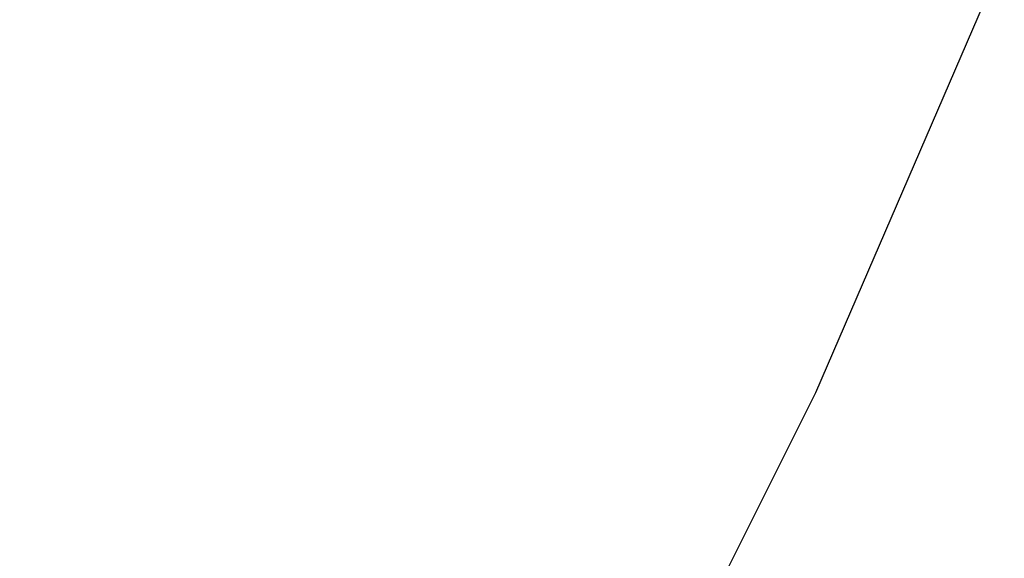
# Paper-space layout '_Trimétrica' of a CAD drawing. Header units: millimetres. Extents: x -779 to 439, y -976 to 228.
# Tile 154 of 186: x -201 to -191, y -626 to -621. Entities that reach past the tile are written whole.
import ezdxf

# ---------------------------------------------------------------- set-up
doc = ezdxf.new("R2010")
doc.units = ezdxf.units.MM

psp = doc.layouts.new('_Trimétrica')

# ---------------------------------------------------------------- linework, layer by layer
at = {"color": 7, "linetype": 'Continuous', "lineweight": 25, "flags": 128}
psp.add_lwpolyline([(-221.8996, -661.8167), (-217.5331, -658.1441), (-213.2095, -654.0576), (-209.1337, -649.7209), (-205.314, -645.143), (-201.7582, -640.3329), (-198.4734, -635.3003), (-195.4661, -630.0555), (-192.7425, -624.6088), (-190.308, -618.9714), (-188.1676, -613.1546), (-186.3256, -607.1701), (-184.7856, -601.0299), (-183.5507, -594.7464), (-182.6235, -588.3323), (-182.0058, -581.8004), (-181.6989, -575.164), (-181.7034, -568.4364), (-182.0192, -561.6311), (-182.6458, -554.7618)], dxfattribs=at)
at = {"color": 7, "linetype": 'Continuous', "lineweight": 25}
for points, knots in [([(-513.2217, -581.1301), (-512.5528, -582.437), (-510.6271, -586.1989), (-507.2576, -592.3573), (-503.0416, -599.5689), (-498.5916, -606.6821), (-493.9178, -613.6884), (-489.0259, -620.5779), (-483.9227, -627.3412), (-478.6153, -633.9692), (-473.111, -640.4529), (-467.4175, -646.7833), (-461.5424, -652.9518), (-455.4938, -658.95), (-449.2799, -664.7697), (-442.9094, -670.4028), (-436.3907, -675.8417), (-429.7328, -681.0787), (-422.9448, -686.1068), (-416.0358, -690.9188), (-409.0152, -695.5081), (-401.8925, -699.8682), (-394.6775, -703.9931), (-387.3799, -707.8768), (-380.0096, -711.5138), (-372.5767, -714.8989), (-365.0915, -718.0273), (-357.5641, -720.8942), (-350.0049, -723.4955), (-342.4244, -725.8273), (-334.8331, -727.8861), (-327.2415, -729.6688), (-319.6603, -731.1725), (-312.1001, -732.3949), (-304.5716, -733.3341), (-297.0855, -733.9885), (-289.6524, -734.3571), (-282.2831, -734.4391), (-274.9882, -734.2343), (-267.7781, -733.7431), (-260.6632, -732.9662), (-253.6539, -731.9048), (-246.7604, -730.5606), (-239.9924, -728.9357), (-233.3597, -727.0328), (-226.8718, -724.8549), (-220.5377, -722.4056), (-214.3666, -719.6884), (-208.3655, -716.7093), (-202.5481, -713.4661), (-196.9777, -710.0353), (-193.45, -707.5567), (-191.7231, -706.3434)], [0, 0, 0, 0, 0.010783, 0.03104, 0.051297, 0.071554, 0.09181, 0.112066, 0.132322, 0.152577, 0.172833, 0.193088, 0.213344, 0.2336, 0.253856, 0.274113, 0.29437, 0.314629, 0.334888, 0.355149, 0.375411, 0.395674, 0.415939, 0.436204, 0.456471, 0.476738, 0.497006, 0.517273, 0.53754, 0.557806, 0.57807, 0.59833, 0.618587, 0.638839, 0.659083, 0.67932, 0.699547, 0.719763, 0.739966, 0.760153, 0.780324, 0.800477, 0.820609, 0.840721, 0.86081, 0.880875, 0.900918, 0.920937, 0.940933, 0.960908, 0.980863, 1, 1, 1, 1]), ([(-658.3081, -621.6065), (-657.4134, -623.3599), (-654.8291, -628.4249), (-650.369, -636.7452), (-644.8538, -646.5348), (-639.1014, -656.2345), (-633.1205, -665.8382), (-626.9145, -675.3382), (-620.4885, -684.7276), (-613.8473, -693.9992), (-606.9958, -703.1461), (-599.9394, -712.1615), (-592.6833, -721.0385), (-585.233, -729.7706), (-577.5941, -738.351), (-569.7724, -746.7735), (-561.7738, -755.0315), (-553.6043, -763.119), (-545.2701, -771.0299), (-536.7774, -778.7581), (-528.1325, -786.2978), (-519.342, -793.6434), (-510.4126, -800.7892), (-501.3507, -807.73), (-492.1634, -814.4603), (-482.8574, -820.9751), (-473.4397, -827.2695), (-463.9175, -833.3387), (-454.2978, -839.1779), (-444.5878, -844.7828), (-434.7948, -850.1491), (-424.9263, -855.2726), (-414.9895, -860.1494), (-404.992, -864.7756), (-394.9413, -869.1478), (-384.845, -873.2625), (-374.7107, -877.1165), (-364.546, -880.7067), (-354.3587, -884.0304), (-344.1564, -887.0849), (-333.9468, -889.8677), (-323.7379, -892.3767), (-313.5372, -894.6098), (-303.3527, -896.5653), (-293.192, -898.2414), (-283.063, -899.6369), (-272.9735, -900.7506), (-262.9311, -901.5815), (-252.9438, -902.129), (-243.019, -902.3926), (-233.1646, -902.372), (-223.3882, -902.0672), (-213.6974, -901.4785), (-204.0996, -900.6063), (-194.6023, -899.4513), (-185.2129, -898.0145), (-175.9387, -896.2971), (-166.7869, -894.3004), (-157.7644, -892.0262), (-148.8784, -889.4763), (-140.1357, -886.6528), (-131.5428, -883.5581), (-123.1064, -880.1947), (-114.8329, -876.5652), (-106.7283, -872.6731), (-98.7998, -868.52), (-91.0492, -864.1143), (-83.4972, -859.4412), (-77.4773, -855.4817), (-74.049, -852.9917), (-73.0027, -852.2317)], [0, 0, 0, 0, 0.0079187, 0.0228735, 0.0378283, 0.052783, 0.0677375, 0.0826919, 0.0976461, 0.1126002, 0.1275542, 0.142508, 0.1574618, 0.1724154, 0.1873691, 0.2023227, 0.2172764, 0.2322302, 0.2471841, 0.2621381, 0.2770923, 0.2920467, 0.3070013, 0.3219562, 0.3369114, 0.351867, 0.3668228, 0.381779, 0.3967356, 0.4116924, 0.4266496, 0.4416071, 0.4565649, 0.4715228, 0.4864808, 0.5014389, 0.5163969, 0.5313547, 0.5463121, 0.5612691, 0.5762253, 0.5911806, 0.6061348, 0.6210876, 0.6360387, 0.6509879, 0.6659348, 0.680879, 0.6958202, 0.710758, 0.7256921, 0.7406219, 0.7555472, 0.7704674, 0.7853823, 0.8002913, 0.8151942, 0.8300905, 0.8449801, 0.8598627, 0.8747382, 0.8896063, 0.9044672, 0.9193208, 0.9341674, 0.9490071, 0.9638404, 0.9786677, 0.9934895, 1, 1, 1, 1])]:
    psp.add_open_spline(points, degree=3, knots=knots, dxfattribs=at)

doc.saveas('drawing.dxf')
